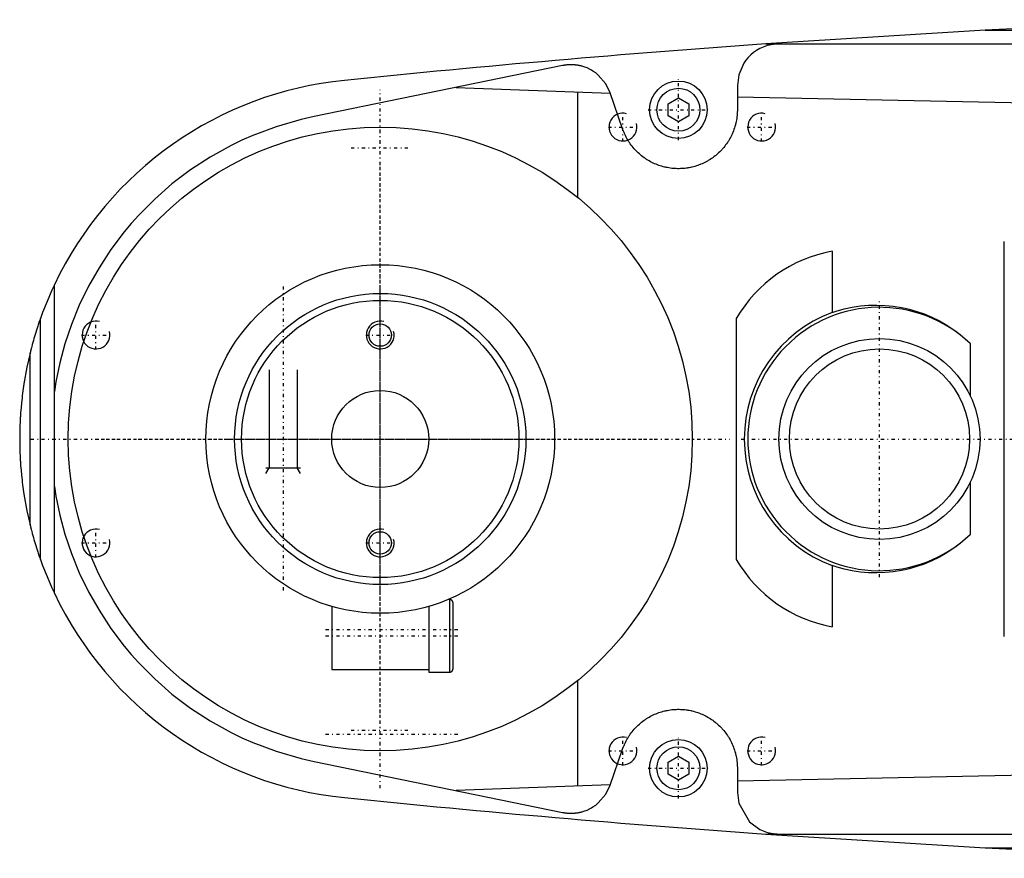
# Model space of a CAD drawing. Extents: x -702 to 139, y -105 to 105.
# Tile 1 of 4: x -702 to -560, y -60 to 60. Entities that reach past the tile are written whole.
import ezdxf

# ---------------------------------------------------------------- set-up
doc = ezdxf.new("R2010")
doc.units = 0
doc.linetypes.add('CENTER', pattern=[1.5, 0.45, -0.5, 0.05, -0.5])
for name, color, linetype in [('AM_0', 7, 'CONTINUOUS'), ('AM_10', 7, 'CONTINUOUS'), ('AM_7', 7, 'CENTER')]:
    doc.layers.add(name, color=color, linetype=linetype)

msp = doc.modelspace()

# ---------------------------------------------------------------- linework, layer by layer
at = {"layer": 'AM_0', "color": 7, "linetype": 'CONTINUOUS'}
for p, q in [((-531.04, 60.5), (-562.76, 59)), ((-562.76, 59), (-594.4, 57)), ((-562.76, 59), (-352.3, 59)), ((-594.4, 57), (-342.93, 57)), ((-623.7, 53.88), (-659.54, 46.53)), ((-639.07, 50.73), (-616.82, 49.92)), ((-621.5, 34.82), (-621.5, 50.07)), ((-615.04, 44.74), (-616.82, 49.95)), ((-598.5, 51), (-598.5, 47.5)), ((-608.5, 48.37), (-607, 49.23)), ((-608.5, 46.63), (-608.5, 48.37)), ((-607, 49.23), (-605.5, 48.37)), ((-605.5, 48.37), (-605.5, 46.63)), ((-598.5, 49.39), (-483.81, 47)), ((-607, 45.77), (-608.5, 46.63)), ((-605.5, 46.63), (-607, 45.77)), ((-560, -28.5), (-560, 28.5)), ((-584.81, 27.08), (-584.81, 18.27)), ((-697, -22.25), (-697, 22.25)), ((-699, -17.41), (-699, 17.41)), ((-598.65, 17.38), (-598.65, -17.38)), ((-564.91, 13.77), (-564.91, 6.24)), ((-700.5, -12.4), (-700.5, 12.4)), ((-564.91, -6.24), (-564.91, -13.77)), ((-584.81, -18.27), (-584.81, -27.08)), ((-640, -23.17), (-640.21, -23.17)), ((-640, -23.17), (-640, -33.63)), ((-639.5, -33.13), (-639.5, -23.67)), ((-657, -24.16), (-657, -33.25)), ((-643, -24.16), (-643, -33.65)), ((-657, -33.25), (-643, -33.25)), ((-643, -33.65), (-640.5, -33.65)), ((-640.5, -33.63), (-640, -33.63)), ((-640.5, -33.65), (-640.5, -33.63)), ((-621.5, -50.07), (-621.5, -34.82)), ((-616.82, -49.95), (-615.04, -44.74)), ((-659.54, -46.53), (-623.7, -53.88)), ((-608.5, -46.63), (-607, -45.77)), ((-608.5, -48.37), (-608.5, -46.63)), ((-607, -45.77), (-605.5, -46.63)), ((-605.5, -46.63), (-605.5, -48.37)), ((-483.81, -47), (-598.5, -49.39)), ((-598.5, -47.5), (-598.5, -51)), ((-607, -49.23), (-608.5, -48.37)), ((-605.5, -48.37), (-607, -49.23)), ((-616.82, -49.92), (-639.07, -50.73)), ((-594.4, -57), (-562.76, -59)), ((-594.4, -57), (-342.93, -57)), ((-562.76, -59), (-352.3, -59)), ((-562.76, -59), (-531.04, -60.5))]:
    msp.add_line(p, q, dxfattribs=at)
for points in [[(-592.5, 57, 0), (-592.51, 57, 0), (-592.52, 57, 0), (-592.54, 57, 0), (-592.54, 57, 0), (-592.55, 57, 0), (-592.57, 57, 0), (-592.58, 57, 0), (-592.59, 57, 0), (-592.61, 57, 0), (-592.62, 57, 0), (-592.63, 57, 0), (-592.64, 57, 0), (-592.65, 57, 0), (-592.67, 57, 0), (-592.68, 57, 0), (-592.7, 57, 0), (-592.71, 57, 0), (-592.72, 57, 0), (-592.73, 57, 0), (-592.74, 57, 0), (-592.75, 56.99, 0), (-592.76, 56.99, 0), (-592.77, 56.99, 0), (-592.78, 56.99, 0), (-592.8, 56.99, 0), (-592.81, 56.99, 0), (-592.81, 56.99, 0), (-592.83, 56.99, 0), (-592.84, 56.99, 0), (-592.86, 56.99, 0), (-592.87, 56.99, 0), (-592.89, 56.99, 0), (-592.89, 56.99, 0), (-592.9, 56.99, 0), (-592.91, 56.99, 0), (-592.93, 56.98, 0), (-592.94, 56.98, 0), (-592.96, 56.98, 0), (-592.97, 56.98, 0), (-592.98, 56.98, 0), (-592.99, 56.98, 0), (-593, 56.98, 0), (-593.02, 56.98, 0), (-593.03, 56.98, 0), (-593.04, 56.98, 0), (-593.06, 56.97, 0), (-593.07, 56.97, 0), (-593.07, 56.97, 0), (-593.09, 56.97, 0), (-593.1, 56.97, 0), (-593.15, 56.96, 0), (-593.24, 56.95, 0), (-593.28, 56.95, 0), (-593.33, 56.94, 0), (-593.41, 56.93, 0), (-593.5, 56.92, 0), (-593.58, 56.9, 0), (-593.67, 56.88, 0), (-593.76, 56.87, 0), (-593.8, 56.86, 0), (-593.84, 56.85, 0), (-593.93, 56.83, 0), (-594.01, 56.81, 0), (-594.05, 56.8, 0), (-594.3, 56.72, 0), (-594.8, 56.54, 0), (-595.27, 56.32, 0), (-595.72, 56.06, 0), (-596.15, 55.76, 0), (-596.55, 55.42, 0), (-596.74, 55.24, 0), (-596.92, 55.05, 0), (-597.26, 54.65, 0), (-597.56, 54.22, 0), (-598.3, 52.55, 0), (-598.5, 51, 0)], [(-616.82, 49.95, 0), (-617.45, 51.24, 0), (-618.55, 52.51, 0), (-618.92, 52.81, 0), (-619.32, 53.09, 0), (-619.52, 53.21, 0), (-619.73, 53.32, 0), (-620.17, 53.53, 0), (-620.62, 53.7, 0), (-620.89, 53.78, 0), (-620.97, 53.8, 0), (-621.04, 53.82, 0), (-621.08, 53.83, 0), (-621.12, 53.84, 0), (-621.2, 53.86, 0), (-621.28, 53.87, 0), (-621.36, 53.89, 0), (-621.43, 53.9, 0), (-621.51, 53.92, 0), (-621.55, 53.92, 0), (-621.59, 53.93, 0), (-621.67, 53.94, 0), (-621.75, 53.95, 0), (-621.83, 53.96, 0), (-621.91, 53.97, 0), (-621.96, 53.98, 0), (-621.97, 53.98, 0), (-621.98, 53.98, 0), (-621.99, 53.98, 0), (-622, 53.98, 0), (-622.01, 53.98, 0), (-622.02, 53.98, 0), (-622.03, 53.98, 0), (-622.04, 53.98, 0), (-622.05, 53.98, 0), (-622.06, 53.98, 0), (-622.07, 53.98, 0), (-622.08, 53.99, 0), (-622.09, 53.99, 0), (-622.1, 53.99, 0), (-622.12, 53.99, 0), (-622.13, 53.99, 0), (-622.14, 53.99, 0), (-622.15, 53.99, 0), (-622.16, 53.99, 0), (-622.17, 53.99, 0), (-622.18, 53.99, 0), (-622.2, 53.99, 0), (-622.21, 53.99, 0), (-622.22, 53.99, 0), (-622.23, 53.99, 0), (-622.24, 53.99, 0), (-622.25, 53.99, 0), (-622.26, 54, 0), (-622.27, 54, 0), (-622.28, 54, 0), (-622.29, 54, 0), (-622.3, 54, 0), (-622.31, 54, 0), (-622.32, 54, 0), (-622.33, 54, 0), (-622.34, 54, 0), (-622.36, 54, 0), (-622.37, 54, 0), (-622.38, 54, 0), (-622.39, 54, 0), (-622.4, 54, 0), (-622.41, 54, 0), (-622.42, 54, 0), (-622.44, 54, 0), (-622.45, 54, 0), (-622.46, 54, 0), (-622.47, 54, 0), (-622.48, 54, 0), (-622.49, 54, 0), (-622.5, 54, 0), (-622.51, 54, 0), (-622.52, 54, 0), (-622.53, 54, 0), (-622.54, 54, 0), (-622.55, 54, 0), (-622.56, 54, 0), (-622.57, 54, 0), (-622.58, 54, 0), (-622.6, 54, 0), (-622.61, 54, 0), (-622.62, 54, 0), (-622.63, 54, 0), (-622.64, 54, 0), (-622.65, 54, 0), (-622.66, 54, 0), (-622.68, 54, 0), (-622.69, 54, 0), (-622.7, 54, 0), (-622.71, 54, 0), (-622.72, 54, 0), (-622.73, 54, 0), (-622.74, 54, 0), (-622.76, 53.99, 0), (-622.77, 53.99, 0), (-622.78, 53.99, 0), (-622.79, 53.99, 0), (-622.8, 53.99, 0), (-622.81, 53.99, 0), (-622.82, 53.99, 0), (-622.84, 53.99, 0), (-622.85, 53.99, 0), (-622.86, 53.99, 0), (-622.87, 53.99, 0), (-622.88, 53.99, 0), (-622.89, 53.99, 0), (-622.9, 53.99, 0), (-622.92, 53.99, 0), (-622.93, 53.98, 0), (-622.94, 53.98, 0), (-622.95, 53.98, 0), (-622.96, 53.98, 0), (-622.97, 53.98, 0), (-622.98, 53.98, 0), (-622.99, 53.98, 0), (-623, 53.98, 0), (-623.01, 53.98, 0), (-623.02, 53.98, 0), (-623.03, 53.98, 0), (-623.04, 53.98, 0), (-623.05, 53.97, 0), (-623.06, 53.97, 0), (-623.11, 53.97, 0), (-623.19, 53.96, 0), (-623.27, 53.95, 0), (-623.35, 53.94, 0), (-623.43, 53.93, 0), (-623.47, 53.92, 0), (-623.51, 53.91, 0), (-623.59, 53.9, 0), (-623.67, 53.89, 0), (-623.7, 53.88, 0)], [(-598.5, 47.5, 0), (-598.5, 47.39, 0), (-598.51, 47.16, 0), (-598.52, 46.93, 0), (-598.53, 46.82, 0), (-598.54, 46.7, 0), (-598.56, 46.47, 0), (-598.59, 46.24, 0), (-598.63, 46.01, 0), (-598.67, 45.79, 0), (-598.73, 45.56, 0), (-598.75, 45.44, 0), (-598.78, 45.33, 0), (-598.85, 45.1, 0), (-598.91, 44.88, 0), (-598.99, 44.66, 0), (-599.07, 44.44, 0), (-599.16, 44.22, 0), (-599.21, 44.11, 0), (-599.25, 44, 0), (-599.35, 43.79, 0), (-599.46, 43.58, 0), (-599.51, 43.48, 0), (-599.57, 43.38, 0), (-599.68, 43.18, 0), (-599.8, 42.98, 0), (-599.86, 42.88, 0), (-599.93, 42.79, 0), (-600.05, 42.6, 0), (-600.19, 42.42, 0), (-600.32, 42.24, 0), (-600.46, 42.07, 0), (-600.6, 41.9, 0), (-600.68, 41.82, 0), (-600.75, 41.74, 0), (-600.9, 41.58, 0), (-601.05, 41.43, 0), (-601.21, 41.28, 0), (-601.37, 41.14, 0), (-601.53, 40.99, 0), (-601.62, 40.92, 0), (-601.7, 40.85, 0), (-601.87, 40.72, 0), (-602.05, 40.59, 0), (-602.23, 40.46, 0), (-602.41, 40.34, 0), (-602.6, 40.23, 0), (-602.7, 40.17, 0), (-602.79, 40.11, 0), (-602.98, 40.01, 0), (-603.18, 39.91, 0), (-603.38, 39.81, 0), (-603.58, 39.72, 0), (-603.78, 39.63, 0), (-603.88, 39.59, 0), (-603.99, 39.55, 0), (-604.19, 39.48, 0), (-604.4, 39.41, 0), (-604.61, 39.34, 0), (-604.82, 39.29, 0), (-605.03, 39.23, 0), (-605.13, 39.21, 0), (-605.24, 39.18, 0), (-605.45, 39.14, 0), (-605.66, 39.11, 0), (-605.76, 39.09, 0), (-605.87, 39.08, 0), (-606.08, 39.05, 0), (-606.29, 39.03, 0), (-606.39, 39.02, 0), (-606.5, 39.01, 0), (-606.7, 39.01, 0), (-606.91, 39, 0), (-607.11, 39, 0), (-607.32, 39.01, 0), (-607.52, 39.02, 0), (-607.63, 39.02, 0), (-607.73, 39.03, 0), (-607.94, 39.05, 0), (-608.15, 39.08, 0), (-608.36, 39.11, 0), (-608.57, 39.15, 0), (-608.78, 39.19, 0), (-608.88, 39.21, 0), (-608.99, 39.24, 0), (-609.2, 39.29, 0), (-609.41, 39.35, 0), (-609.61, 39.41, 0), (-609.82, 39.48, 0), (-610.02, 39.56, 0), (-610.13, 39.6, 0), (-610.23, 39.64, 0), (-610.43, 39.72, 0), (-610.63, 39.81, 0), (-610.83, 39.91, 0), (-611.02, 40.01, 0), (-611.21, 40.12, 0), (-611.31, 40.17, 0), (-611.4, 40.23, 0), (-611.59, 40.34, 0), (-611.77, 40.47, 0), (-611.95, 40.59, 0), (-612.13, 40.72, 0), (-612.3, 40.85, 0), (-612.38, 40.92, 0), (-612.47, 40.99, 0), (-612.63, 41.13, 0), (-612.79, 41.28, 0), (-612.87, 41.35, 0), (-612.95, 41.43, 0), (-613.1, 41.58, 0), (-613.24, 41.73, 0), (-613.32, 41.81, 0), (-613.39, 41.89, 0), (-613.53, 42.06, 0), (-613.67, 42.23, 0), (-613.81, 42.41, 0), (-613.94, 42.59, 0), (-614.07, 42.77, 0), (-614.13, 42.87, 0), (-614.19, 42.97, 0), (-614.31, 43.16, 0), (-614.42, 43.36, 0), (-614.53, 43.56, 0), (-614.64, 43.77, 0), (-614.74, 43.98, 0), (-614.79, 44.09, 0), (-614.83, 44.2, 0), (-614.92, 44.41, 0), (-615, 44.63, 0), (-615.04, 44.74, 0)], [(-659.54, 46.53, 0), (-661.43, 46.1, 0), (-665.02, 45.06, 0), (-668.36, 43.81, 0), (-669.96, 43.1, 0), (-671.52, 42.35, 0), (-674.52, 40.68, 0), (-677.37, 38.82, 0), (-680.04, 36.8, 0), (-682.52, 34.62, 0), (-684.82, 32.3, 0), (-685.9, 31.1, 0), (-686.93, 29.87, 0), (-688.85, 27.33, 0), (-690.56, 24.71, 0), (-692.08, 22.03, 0), (-693.41, 19.29, 0), (-694.53, 16.52, 0), (-695.02, 15.13, 0), (-695.47, 13.74, 0), (-696.22, 10.97, 0), (-696.78, 8.23, 0), (-697, 6.87, 0)], [(-697, 22.25, 0), (-697.37, 21.46, 0), (-698.06, 19.85, 0), (-698.7, 18.23, 0), (-699, 17.41, 0)], [(-584.81, 18.27, 0), (-584.25, 18.46, 0), (-583.11, 18.77, 0), (-581.94, 19.02, 0), (-581.35, 19.12, 0), (-580.76, 19.2, 0), (-579.57, 19.3, 0), (-578.37, 19.33, 0), (-577.18, 19.28, 0), (-576.01, 19.17, 0), (-574.85, 18.98, 0), (-574.28, 18.87, 0), (-573.73, 18.73, 0), (-572.63, 18.42, 0), (-571.54, 18.04, 0), (-570.45, 17.58, 0), (-569.36, 17.04, 0), (-568.31, 16.44, 0), (-567.79, 16.1, 0), (-567.28, 15.76, 0), (-566.3, 15.01, 0), (-565.36, 14.2, 0), (-564.91, 13.77, 0)], [(-699, 17.41, 0), (-699.06, 17.25, 0), (-699.17, 16.93, 0), (-699.27, 16.61, 0), (-699.33, 16.46, 0), (-699.38, 16.3, 0), (-699.48, 15.99, 0), (-699.58, 15.68, 0), (-699.67, 15.38, 0), (-699.77, 15.08, 0), (-699.86, 14.78, 0), (-699.9, 14.64, 0), (-699.94, 14.49, 0), (-700.02, 14.21, 0), (-700.1, 13.92, 0), (-700.18, 13.62, 0), (-700.26, 13.33, 0), (-700.3, 13.17, 0), (-700.32, 13.13, 0), (-700.33, 13.08, 0), (-700.33, 13.06, 0), (-700.34, 13.04, 0), (-700.35, 12.99, 0), (-700.36, 12.95, 0), (-700.37, 12.93, 0), (-700.37, 12.91, 0), (-700.38, 12.87, 0), (-700.39, 12.83, 0), (-700.4, 12.81, 0), (-700.4, 12.79, 0), (-700.41, 12.75, 0), (-700.42, 12.72, 0), (-700.43, 12.68, 0), (-700.44, 12.65, 0), (-700.45, 12.61, 0), (-700.45, 12.6, 0), (-700.46, 12.58, 0), (-700.46, 12.55, 0), (-700.47, 12.52, 0), (-700.48, 12.49, 0), (-700.48, 12.47, 0), (-700.49, 12.45, 0), (-700.49, 12.44, 0), (-700.49, 12.43, 0), (-700.5, 12.41, 0), (-700.5, 12.41, 0), (-700.5, 12.41, 0), (-700.5, 12.4, 0), (-700.5, 12.4, 0), (-700.5, 12.4, 0), (-700.5, 12.4, 0), (-700.5, 12.4, 0), (-700.5, 12.4, 0)], [(-700.5, 12.4, 0), (-700.96, 10.36, 0), (-701.39, 7.97, 0), (-701.49, 7.28, 0), (-701.58, 6.59, 0), (-701.62, 6.24, 0), (-701.66, 5.9, 0), (-701.74, 5.21, 0), (-701.8, 4.52, 0), (-701.86, 3.82, 0), (-701.89, 3.42, 0), (-701.9, 3.3, 0), (-701.9, 3.19, 0), (-701.91, 3.13, 0), (-701.91, 3.07, 0), (-701.92, 2.95, 0), (-701.92, 2.84, 0), (-701.93, 2.72, 0), (-701.93, 2.61, 0), (-701.94, 2.49, 0), (-701.94, 2.43, 0), (-701.95, 2.38, 0), (-701.95, 2.26, 0), (-701.96, 2.14, 0), (-701.96, 2.09, 0), (-701.96, 2.03, 0), (-701.96, 1.91, 0), (-701.97, 1.8, 0), (-701.97, 1.74, 0), (-701.97, 1.68, 0), (-701.98, 1.56, 0), (-701.98, 1.45, 0), (-701.98, 1.33, 0), (-701.99, 1.22, 0), (-701.99, 1.1, 0), (-701.99, 1.04, 0), (-701.99, 0.99, 0), (-701.99, 0.87, 0), (-701.99, 0.75, 0), (-702, 0.64, 0), (-702, 0.57, 0), (-702, 0.55, 0), (-702, 0.53, 0), (-702, 0.52, 0), (-702, 0.51, 0), (-702, 0.49, 0), (-702, 0.47, 0), (-702, 0.45, 0), (-702, 0.43, 0), (-702, 0.42, 0), (-702, 0.41, 0), (-702, 0.4, 0), (-702, 0.38, 0), (-702, 0.36, 0), (-702, 0.35, 0), (-702, 0.34, 0), (-702, 0.32, 0), (-702, 0.3, 0), (-702, 0.29, 0), (-702, 0.28, 0), (-702, 0.26, 0), (-702, 0.24, 0), (-702, 0.22, 0), (-702, 0.2, 0), (-702, 0.18, 0), (-702, 0.17, 0), (-702, 0.16, 0), (-702, 0.14, 0), (-702, 0.13, 0), (-702, 0.11, 0), (-702, 0.09, 0), (-702, 0.07, 0), (-702, 0.06, 0), (-702, 0.05, 0), (-702, 0.03, 0), (-702, 0.01, 0), (-702, 0, 0)], [(-702, 0, 0), (-702, -0.01, 0), (-702, -0.03, 0), (-702, -0.05, 0), (-702, -0.06, 0), (-702, -0.07, 0), (-702, -0.09, 0), (-702, -0.11, 0), (-702, -0.13, 0), (-702, -0.14, 0), (-702, -0.16, 0), (-702, -0.17, 0), (-702, -0.18, 0), (-702, -0.2, 0), (-702, -0.22, 0), (-702, -0.24, 0), (-702, -0.26, 0), (-702, -0.28, 0), (-702, -0.29, 0), (-702, -0.3, 0), (-702, -0.32, 0), (-702, -0.34, 0), (-702, -0.35, 0), (-702, -0.36, 0), (-702, -0.38, 0), (-702, -0.4, 0), (-702, -0.41, 0), (-702, -0.42, 0), (-702, -0.43, 0), (-702, -0.45, 0), (-702, -0.47, 0), (-702, -0.49, 0), (-702, -0.51, 0), (-702, -0.52, 0), (-702, -0.53, 0), (-702, -0.55, 0), (-702, -0.57, 0), (-702, -0.59, 0), (-702, -0.61, 0), (-702, -0.63, 0), (-702, -0.64, 0), (-702, -0.65, 0), (-702, -0.67, 0), (-702, -0.69, 0), (-701.99, -0.75, 0), (-701.99, -0.87, 0), (-701.99, -0.99, 0), (-701.99, -1.04, 0), (-701.99, -1.1, 0), (-701.99, -1.22, 0), (-701.98, -1.33, 0), (-701.98, -1.45, 0), (-701.98, -1.56, 0), (-701.97, -1.68, 0), (-701.97, -1.74, 0), (-701.97, -1.8, 0), (-701.96, -1.91, 0), (-701.96, -2.03, 0), (-701.96, -2.09, 0), (-701.96, -2.14, 0), (-701.95, -2.26, 0), (-701.95, -2.38, 0), (-701.94, -2.43, 0), (-701.94, -2.49, 0), (-701.93, -2.61, 0), (-701.93, -2.72, 0), (-701.92, -2.84, 0), (-701.92, -2.95, 0), (-701.91, -3.07, 0), (-701.91, -3.13, 0), (-701.9, -3.19, 0), (-701.9, -3.3, 0), (-701.89, -3.42, 0), (-701.86, -3.82, 0), (-701.8, -4.52, 0), (-701.74, -5.21, 0), (-701.66, -5.9, 0), (-701.62, -6.24, 0), (-701.58, -6.59, 0), (-701.49, -7.28, 0), (-701.39, -7.97, 0), (-700.96, -10.36, 0), (-700.5, -12.4, 0)], [(-697, -6.87, 0), (-696.78, -8.23, 0), (-696.22, -10.97, 0), (-695.47, -13.74, 0), (-695.02, -15.13, 0), (-694.53, -16.52, 0), (-693.41, -19.29, 0), (-692.08, -22.03, 0), (-690.56, -24.71, 0), (-688.85, -27.33, 0), (-686.93, -29.87, 0), (-685.9, -31.1, 0), (-684.82, -32.3, 0), (-682.52, -34.62, 0), (-680.04, -36.8, 0), (-677.37, -38.82, 0), (-674.52, -40.68, 0), (-671.52, -42.35, 0), (-669.96, -43.1, 0), (-668.36, -43.81, 0), (-665.02, -45.06, 0), (-661.43, -46.1, 0), (-659.54, -46.53, 0)], [(-700.5, -12.4, 0), (-700.5, -12.4, 0), (-700.5, -12.4, 0), (-700.5, -12.4, 0), (-700.5, -12.4, 0), (-700.5, -12.4, 0), (-700.5, -12.41, 0), (-700.5, -12.41, 0), (-700.5, -12.41, 0), (-700.49, -12.43, 0), (-700.49, -12.44, 0), (-700.49, -12.45, 0), (-700.48, -12.47, 0), (-700.48, -12.49, 0), (-700.47, -12.52, 0), (-700.46, -12.55, 0), (-700.46, -12.58, 0), (-700.45, -12.6, 0), (-700.45, -12.61, 0), (-700.44, -12.65, 0), (-700.43, -12.68, 0), (-700.42, -12.72, 0), (-700.41, -12.75, 0), (-700.4, -12.79, 0), (-700.4, -12.81, 0), (-700.39, -12.83, 0), (-700.38, -12.87, 0), (-700.37, -12.91, 0), (-700.37, -12.93, 0), (-700.36, -12.95, 0), (-700.35, -12.99, 0), (-700.34, -13.04, 0), (-700.33, -13.06, 0), (-700.33, -13.08, 0), (-700.32, -13.13, 0), (-700.3, -13.17, 0), (-700.26, -13.33, 0), (-700.18, -13.62, 0), (-700.1, -13.92, 0), (-700.02, -14.21, 0), (-699.94, -14.49, 0), (-699.9, -14.64, 0), (-699.86, -14.78, 0), (-699.77, -15.08, 0), (-699.67, -15.38, 0), (-699.58, -15.68, 0), (-699.48, -15.99, 0), (-699.38, -16.3, 0), (-699.33, -16.46, 0), (-699.27, -16.61, 0), (-699.17, -16.93, 0), (-699.06, -17.25, 0), (-699, -17.41, 0)], [(-564.91, -13.77, 0), (-565.36, -14.2, 0), (-566.3, -15.01, 0), (-567.28, -15.76, 0), (-567.79, -16.1, 0), (-568.31, -16.44, 0), (-569.36, -17.04, 0), (-570.45, -17.58, 0), (-571.54, -18.04, 0), (-572.63, -18.42, 0), (-573.73, -18.73, 0), (-574.28, -18.87, 0), (-574.85, -18.98, 0), (-576.01, -19.17, 0), (-577.18, -19.28, 0), (-578.37, -19.33, 0), (-579.57, -19.3, 0), (-580.76, -19.2, 0), (-581.35, -19.12, 0), (-581.94, -19.02, 0), (-583.11, -18.77, 0), (-584.25, -18.46, 0), (-584.81, -18.27, 0)], [(-699, -17.41, 0), (-698.7, -18.23, 0), (-698.06, -19.85, 0), (-697.37, -21.46, 0), (-697, -22.25, 0)], [(-639.5, -23.67, 0), (-639.5, -23.66, 0), (-639.5, -23.66, 0), (-639.5, -23.65, 0), (-639.5, -23.65, 0), (-639.5, -23.64, 0), (-639.5, -23.64, 0), (-639.5, -23.63, 0), (-639.5, -23.62, 0), (-639.5, -23.61, 0), (-639.5, -23.61, 0), (-639.5, -23.6, 0), (-639.5, -23.6, 0), (-639.51, -23.59, 0), (-639.51, -23.58, 0), (-639.51, -23.58, 0), (-639.51, -23.57, 0), (-639.51, -23.56, 0), (-639.51, -23.56, 0), (-639.51, -23.55, 0), (-639.51, -23.55, 0), (-639.52, -23.54, 0), (-639.52, -23.54, 0), (-639.52, -23.53, 0), (-639.52, -23.53, 0), (-639.52, -23.52, 0), (-639.52, -23.52, 0), (-639.52, -23.51, 0), (-639.53, -23.5, 0), (-639.53, -23.5, 0), (-639.53, -23.49, 0), (-639.53, -23.48, 0), (-639.54, -23.48, 0), (-639.54, -23.48, 0), (-639.54, -23.47, 0), (-639.54, -23.47, 0), (-639.54, -23.46, 0), (-639.55, -23.45, 0), (-639.55, -23.45, 0), (-639.55, -23.44, 0), (-639.56, -23.44, 0), (-639.56, -23.43, 0), (-639.56, -23.43, 0), (-639.56, -23.42, 0), (-639.57, -23.41, 0), (-639.57, -23.41, 0), (-639.58, -23.4, 0), (-639.58, -23.4, 0), (-639.58, -23.39, 0), (-639.58, -23.39, 0), (-639.59, -23.38, 0), (-639.59, -23.38, 0), (-639.6, -23.37, 0), (-639.6, -23.36, 0), (-639.6, -23.36, 0), (-639.61, -23.36, 0), (-639.61, -23.35, 0), (-639.62, -23.35, 0), (-639.62, -23.34, 0), (-639.62, -23.34, 0), (-639.63, -23.33, 0), (-639.63, -23.33, 0), (-639.63, -23.33, 0), (-639.64, -23.32, 0), (-639.64, -23.31, 0), (-639.65, -23.31, 0), (-639.65, -23.31, 0), (-639.65, -23.31, 0), (-639.66, -23.3, 0), (-639.66, -23.3, 0), (-639.66, -23.3, 0), (-639.67, -23.29, 0), (-639.67, -23.29, 0), (-639.68, -23.28, 0), (-639.69, -23.28, 0), (-639.69, -23.27, 0), (-639.69, -23.27, 0), (-639.7, -23.27, 0), (-639.7, -23.26, 0), (-639.71, -23.26, 0), (-639.72, -23.25, 0), (-639.72, -23.25, 0), (-639.73, -23.25, 0), (-639.73, -23.24, 0), (-639.73, -23.24, 0), (-639.74, -23.24, 0), (-639.75, -23.23, 0), (-639.75, -23.23, 0), (-639.76, -23.23, 0), (-639.77, -23.22, 0), (-639.77, -23.22, 0), (-639.77, -23.22, 0), (-639.78, -23.22, 0), (-639.79, -23.21, 0), (-639.79, -23.21, 0), (-639.8, -23.21, 0), (-639.81, -23.2, 0), (-639.81, -23.2, 0), (-639.81, -23.2, 0), (-639.82, -23.2, 0), (-639.82, -23.2, 0), (-639.83, -23.19, 0), (-639.84, -23.19, 0), (-639.84, -23.19, 0), (-639.85, -23.19, 0), (-639.85, -23.19, 0), (-639.86, -23.19, 0), (-639.87, -23.18, 0), (-639.87, -23.18, 0), (-639.87, -23.18, 0), (-639.88, -23.18, 0), (-639.89, -23.18, 0), (-639.89, -23.18, 0), (-639.89, -23.18, 0), (-639.9, -23.17, 0), (-639.91, -23.17, 0), (-639.92, -23.17, 0), (-639.92, -23.17, 0), (-639.93, -23.17, 0), (-639.94, -23.17, 0), (-639.94, -23.17, 0), (-639.95, -23.17, 0), (-639.95, -23.17, 0), (-639.96, -23.17, 0), (-639.97, -23.17, 0), (-639.98, -23.17, 0), (-639.98, -23.17, 0), (-639.98, -23.17, 0), (-639.99, -23.17, 0), (-640, -23.17, 0), (-640, -23.17, 0)], [(-640, -33.63, 0), (-640, -33.63, 0), (-639.99, -33.63, 0), (-639.98, -33.63, 0), (-639.98, -33.63, 0), (-639.98, -33.63, 0), (-639.97, -33.63, 0), (-639.96, -33.63, 0), (-639.95, -33.63, 0), (-639.95, -33.63, 0), (-639.94, -33.63, 0), (-639.94, -33.63, 0), (-639.93, -33.63, 0), (-639.92, -33.63, 0), (-639.92, -33.63, 0), (-639.91, -33.63, 0), (-639.9, -33.63, 0), (-639.89, -33.62, 0), (-639.89, -33.62, 0), (-639.89, -33.62, 0), (-639.88, -33.62, 0), (-639.87, -33.62, 0), (-639.87, -33.62, 0), (-639.87, -33.62, 0), (-639.86, -33.61, 0), (-639.85, -33.61, 0), (-639.85, -33.61, 0), (-639.84, -33.61, 0), (-639.84, -33.61, 0), (-639.83, -33.61, 0), (-639.82, -33.6, 0), (-639.82, -33.6, 0), (-639.81, -33.6, 0), (-639.81, -33.6, 0), (-639.81, -33.6, 0), (-639.8, -33.59, 0), (-639.79, -33.59, 0), (-639.79, -33.59, 0), (-639.78, -33.58, 0), (-639.77, -33.58, 0), (-639.77, -33.58, 0), (-639.77, -33.58, 0), (-639.76, -33.57, 0), (-639.75, -33.57, 0), (-639.75, -33.57, 0), (-639.74, -33.56, 0), (-639.73, -33.56, 0), (-639.73, -33.56, 0), (-639.73, -33.55, 0), (-639.72, -33.55, 0), (-639.72, -33.55, 0), (-639.71, -33.54, 0), (-639.7, -33.54, 0), (-639.7, -33.53, 0), (-639.69, -33.53, 0), (-639.69, -33.53, 0), (-639.69, -33.52, 0), (-639.68, -33.52, 0), (-639.67, -33.51, 0), (-639.67, -33.51, 0), (-639.66, -33.5, 0), (-639.66, -33.5, 0), (-639.66, -33.5, 0), (-639.65, -33.49, 0), (-639.65, -33.49, 0), (-639.65, -33.49, 0), (-639.64, -33.49, 0), (-639.64, -33.48, 0), (-639.63, -33.47, 0), (-639.63, -33.47, 0), (-639.63, -33.47, 0), (-639.62, -33.46, 0), (-639.62, -33.46, 0), (-639.62, -33.45, 0), (-639.61, -33.45, 0), (-639.61, -33.44, 0), (-639.6, -33.44, 0), (-639.6, -33.44, 0), (-639.6, -33.43, 0), (-639.59, -33.42, 0), (-639.59, -33.42, 0), (-639.58, -33.41, 0), (-639.58, -33.41, 0), (-639.58, -33.4, 0), (-639.58, -33.4, 0), (-639.57, -33.39, 0), (-639.57, -33.39, 0), (-639.56, -33.38, 0), (-639.56, -33.37, 0), (-639.56, -33.37, 0), (-639.56, -33.36, 0), (-639.55, -33.36, 0), (-639.55, -33.35, 0), (-639.55, -33.35, 0), (-639.54, -33.34, 0), (-639.54, -33.33, 0), (-639.54, -33.33, 0), (-639.54, -33.32, 0), (-639.54, -33.32, 0), (-639.53, -33.32, 0), (-639.53, -33.31, 0), (-639.53, -33.3, 0), (-639.53, -33.3, 0), (-639.52, -33.29, 0), (-639.52, -33.28, 0), (-639.52, -33.28, 0), (-639.52, -33.27, 0), (-639.52, -33.27, 0), (-639.52, -33.26, 0), (-639.52, -33.26, 0), (-639.51, -33.25, 0), (-639.51, -33.25, 0), (-639.51, -33.24, 0), (-639.51, -33.24, 0), (-639.51, -33.23, 0), (-639.51, -33.22, 0), (-639.51, -33.22, 0), (-639.51, -33.21, 0), (-639.5, -33.2, 0), (-639.5, -33.2, 0), (-639.5, -33.19, 0), (-639.5, -33.19, 0), (-639.5, -33.18, 0), (-639.5, -33.17, 0), (-639.5, -33.16, 0), (-639.5, -33.16, 0), (-639.5, -33.15, 0), (-639.5, -33.15, 0), (-639.5, -33.14, 0), (-639.5, -33.14, 0), (-639.5, -33.13, 0)], [(-615.04, -44.74, 0), (-615, -44.63, 0), (-614.92, -44.41, 0), (-614.83, -44.2, 0), (-614.79, -44.09, 0), (-614.74, -43.98, 0), (-614.64, -43.77, 0), (-614.54, -43.57, 0), (-614.43, -43.36, 0), (-614.31, -43.16, 0), (-614.19, -42.97, 0), (-614.13, -42.87, 0), (-614.07, -42.78, 0), (-613.94, -42.59, 0), (-613.81, -42.41, 0), (-613.67, -42.23, 0), (-613.53, -42.06, 0), (-613.39, -41.89, 0), (-613.32, -41.81, 0), (-613.24, -41.73, 0), (-613.09, -41.57, 0), (-612.94, -41.42, 0), (-612.87, -41.35, 0), (-612.79, -41.28, 0), (-612.63, -41.13, 0), (-612.47, -40.99, 0), (-612.38, -40.92, 0), (-612.3, -40.85, 0), (-612.13, -40.72, 0), (-611.95, -40.59, 0), (-611.77, -40.47, 0), (-611.59, -40.35, 0), (-611.4, -40.23, 0), (-611.31, -40.17, 0), (-611.22, -40.12, 0), (-611.02, -40.01, 0), (-610.83, -39.91, 0), (-610.63, -39.81, 0), (-610.43, -39.72, 0), (-610.23, -39.64, 0), (-610.13, -39.6, 0), (-610.03, -39.56, 0), (-609.82, -39.48, 0), (-609.61, -39.41, 0), (-609.41, -39.35, 0), (-609.2, -39.29, 0), (-608.99, -39.24, 0), (-608.88, -39.21, 0), (-608.78, -39.19, 0), (-608.57, -39.15, 0), (-608.36, -39.11, 0), (-608.15, -39.08, 0), (-607.94, -39.05, 0), (-607.73, -39.03, 0), (-607.62, -39.02, 0), (-607.52, -39.02, 0), (-607.31, -39.01, 0), (-607.11, -39, 0), (-606.9, -39, 0), (-606.7, -39.01, 0), (-606.49, -39.02, 0), (-606.39, -39.02, 0), (-606.29, -39.03, 0), (-606.08, -39.05, 0), (-605.87, -39.08, 0), (-605.76, -39.09, 0), (-605.66, -39.11, 0), (-605.44, -39.14, 0), (-605.23, -39.19, 0), (-605.13, -39.21, 0), (-605.02, -39.23, 0), (-604.81, -39.29, 0), (-604.6, -39.35, 0), (-604.39, -39.41, 0), (-604.19, -39.48, 0), (-603.98, -39.55, 0), (-603.88, -39.59, 0), (-603.78, -39.64, 0), (-603.57, -39.72, 0), (-603.37, -39.81, 0), (-603.17, -39.91, 0), (-602.98, -40.01, 0), (-602.78, -40.12, 0), (-602.69, -40.17, 0), (-602.59, -40.23, 0), (-602.41, -40.35, 0), (-602.22, -40.47, 0), (-602.04, -40.59, 0), (-601.87, -40.72, 0), (-601.7, -40.86, 0), (-601.61, -40.93, 0), (-601.53, -41, 0), (-601.36, -41.14, 0), (-601.2, -41.28, 0), (-601.05, -41.43, 0), (-600.9, -41.58, 0), (-600.75, -41.74, 0), (-600.67, -41.82, 0), (-600.6, -41.9, 0), (-600.46, -42.07, 0), (-600.32, -42.25, 0), (-600.18, -42.42, 0), (-600.05, -42.61, 0), (-599.92, -42.8, 0), (-599.86, -42.89, 0), (-599.8, -42.99, 0), (-599.68, -43.18, 0), (-599.56, -43.39, 0), (-599.51, -43.49, 0), (-599.45, -43.59, 0), (-599.35, -43.8, 0), (-599.25, -44.01, 0), (-599.2, -44.12, 0), (-599.16, -44.22, 0), (-599.07, -44.44, 0), (-598.99, -44.66, 0), (-598.91, -44.88, 0), (-598.84, -45.11, 0), (-598.78, -45.33, 0), (-598.75, -45.45, 0), (-598.72, -45.56, 0), (-598.67, -45.79, 0), (-598.63, -46.02, 0), (-598.59, -46.25, 0), (-598.56, -46.48, 0), (-598.54, -46.71, 0), (-598.53, -46.82, 0), (-598.52, -46.93, 0), (-598.51, -47.16, 0), (-598.5, -47.39, 0), (-598.5, -47.5, 0)], [(-623.7, -53.88, 0), (-623.67, -53.89, 0), (-623.59, -53.9, 0), (-623.51, -53.91, 0), (-623.47, -53.92, 0), (-623.43, -53.93, 0), (-623.35, -53.94, 0), (-623.27, -53.95, 0), (-623.19, -53.96, 0), (-623.11, -53.97, 0), (-623.03, -53.98, 0), (-622.99, -53.98, 0), (-622.98, -53.98, 0), (-622.97, -53.98, 0), (-622.96, -53.98, 0), (-622.95, -53.98, 0), (-622.94, -53.98, 0), (-622.93, -53.98, 0), (-622.92, -53.99, 0), (-622.9, -53.99, 0), (-622.89, -53.99, 0), (-622.88, -53.99, 0), (-622.87, -53.99, 0), (-622.86, -53.99, 0), (-622.85, -53.99, 0), (-622.84, -53.99, 0), (-622.82, -53.99, 0), (-622.81, -53.99, 0), (-622.8, -53.99, 0), (-622.79, -53.99, 0), (-622.78, -53.99, 0), (-622.77, -53.99, 0), (-622.76, -53.99, 0), (-622.74, -54, 0), (-622.73, -54, 0), (-622.72, -54, 0), (-622.71, -54, 0), (-622.7, -54, 0), (-622.69, -54, 0), (-622.68, -54, 0), (-622.66, -54, 0), (-622.65, -54, 0), (-622.64, -54, 0), (-622.63, -54, 0), (-622.62, -54, 0), (-622.61, -54, 0), (-622.6, -54, 0), (-622.58, -54, 0), (-622.57, -54, 0), (-622.56, -54, 0), (-622.55, -54, 0), (-622.54, -54, 0), (-622.53, -54, 0), (-622.52, -54, 0), (-622.51, -54, 0), (-622.5, -54, 0), (-622.49, -54, 0), (-622.48, -54, 0), (-622.47, -54, 0), (-622.46, -54, 0), (-622.45, -54, 0), (-622.44, -54, 0), (-622.42, -54, 0), (-622.41, -54, 0), (-622.4, -54, 0), (-622.39, -54, 0), (-622.38, -54, 0), (-622.37, -54, 0), (-622.36, -54, 0), (-622.34, -54, 0), (-622.33, -54, 0), (-622.32, -54, 0), (-622.31, -54, 0), (-622.3, -54, 0), (-622.29, -54, 0), (-622.28, -54, 0), (-622.27, -54, 0), (-622.26, -54, 0), (-622.25, -53.99, 0), (-622.24, -53.99, 0), (-622.23, -53.99, 0), (-622.22, -53.99, 0), (-622.21, -53.99, 0), (-622.2, -53.99, 0), (-622.18, -53.99, 0), (-622.17, -53.99, 0), (-622.16, -53.99, 0), (-622.15, -53.99, 0), (-622.14, -53.99, 0), (-622.13, -53.99, 0), (-622.12, -53.99, 0), (-622.1, -53.99, 0), (-622.09, -53.99, 0), (-622.08, -53.99, 0), (-622.07, -53.98, 0), (-622.06, -53.98, 0), (-622.05, -53.98, 0), (-622.04, -53.98, 0), (-622.03, -53.98, 0), (-622.02, -53.98, 0), (-622.01, -53.98, 0), (-622, -53.98, 0), (-621.99, -53.98, 0), (-621.98, -53.98, 0), (-621.97, -53.98, 0), (-621.96, -53.98, 0), (-621.91, -53.97, 0), (-621.83, -53.96, 0), (-621.75, -53.95, 0), (-621.67, -53.94, 0), (-621.59, -53.93, 0), (-621.55, -53.92, 0), (-621.51, -53.92, 0), (-621.43, -53.9, 0), (-621.36, -53.89, 0), (-621.28, -53.87, 0), (-621.2, -53.86, 0), (-621.12, -53.84, 0), (-621.08, -53.83, 0), (-621.04, -53.82, 0), (-620.97, -53.8, 0), (-620.89, -53.78, 0), (-620.62, -53.7, 0), (-620.17, -53.53, 0), (-619.73, -53.32, 0), (-619.52, -53.21, 0), (-619.32, -53.09, 0), (-618.92, -52.81, 0), (-618.55, -52.51, 0), (-617.45, -51.24, 0), (-616.82, -49.95, 0)], [(-598.5, -51, 0), (-598.3, -52.55, 0), (-596.74, -55.24, 0), (-595.27, -56.32, 0), (-594.8, -56.54, 0), (-594.3, -56.72, 0), (-594.05, -56.8, 0), (-594.01, -56.81, 0), (-593.93, -56.83, 0), (-593.84, -56.85, 0), (-593.8, -56.86, 0), (-593.76, -56.87, 0), (-593.67, -56.88, 0), (-593.58, -56.9, 0), (-593.5, -56.92, 0), (-593.41, -56.93, 0), (-593.33, -56.94, 0), (-593.28, -56.95, 0), (-593.24, -56.95, 0), (-593.15, -56.96, 0), (-593.07, -56.97, 0), (-593.02, -56.98, 0), (-593, -56.98, 0), (-592.99, -56.98, 0), (-592.98, -56.98, 0), (-592.97, -56.98, 0), (-592.96, -56.98, 0), (-592.94, -56.98, 0), (-592.93, -56.98, 0), (-592.91, -56.99, 0), (-592.9, -56.99, 0), (-592.89, -56.99, 0), (-592.89, -56.99, 0), (-592.87, -56.99, 0), (-592.86, -56.99, 0), (-592.84, -56.99, 0), (-592.83, -56.99, 0), (-592.81, -56.99, 0), (-592.81, -56.99, 0), (-592.8, -56.99, 0), (-592.78, -56.99, 0), (-592.77, -56.99, 0), (-592.76, -56.99, 0), (-592.75, -56.99, 0), (-592.74, -57, 0), (-592.73, -57, 0), (-592.72, -57, 0), (-592.71, -57, 0), (-592.7, -57, 0), (-592.68, -57, 0), (-592.67, -57, 0), (-592.65, -57, 0), (-592.64, -57, 0), (-592.63, -57, 0), (-592.62, -57, 0), (-592.61, -57, 0), (-592.59, -57, 0), (-592.58, -57, 0), (-592.57, -57, 0), (-592.55, -57, 0), (-592.54, -57, 0), (-592.54, -57, 0), (-592.52, -57, 0), (-592.51, -57, 0), (-592.5, -57, 0)]]:
    msp.add_polyline3d(points, dxfattribs=at)
for centre, radius in [((-607, 47.5), 4.15), ((-607, 47.5), 3.1), ((-650, 0), 45), ((-650, 0), 25.15), ((-650, 0), 21), ((-650, 0), 20), ((-650, 15), 1.62), ((-578, 0), 14.5), ((-578, 0), 13), ((-650, 0), 7), ((-650, -15), 1.62), ((-607, -47.5), 4.15), ((-607, -47.5), 3.1)]:
    msp.add_circle(centre, radius, dxfattribs=at)
for centre, radius, start, end in [((-452.42, -1937.95), 2000, 94.07093, 95.81789), ((-650, 0), 52, 95.6838, 154.6683), ((-581.32, 7.39), 20, 100.0452, 150.0439), ((-578, 0), 19, 46.4574, 313.5426), ((-578, 0), 19.5, 110.4335, 249.5665), ((-581.32, -7.39), 20, 209.9561, 259.9548), ((-650, 0), 52, 205.3317, 264.3162), ((-452.42, 1937.95), 2000, 264.18211, 265.92907)]:
    msp.add_arc(centre, radius, start, end, dxfattribs=at)
at = {"layer": 'AM_10', "color": 7, "linetype": 'CONTINUOUS'}
for p, q in [((-666.01, 10), (-666.01, -4.15)), ((-661.99, 10), (-661.99, -4.15)), ((-666.5, -5), (-666.01, -4.15)), ((-666.5, -4.15), (-661.5, -4.15)), ((-661.5, -5), (-661.99, -4.15))]:
    msp.add_line(p, q, dxfattribs=at)
for centre in [(-615, 45), (-595, 45), (-691, 15), (-650, 15), (-691, -15), (-650, -15), (-615, -45), (-595, -45)]:
    msp.add_arc(centre, 2, 75, 15, dxfattribs=at)
at = {"layer": 'AM_7', "color": 4, "linetype": 'CENTER'}
for p, q in [((-607, 43.14), (-607, 51.86)), ((-650, -50.4), (-650, 50.4)), ((-650, -47.25), (-650, 47.25)), ((-615, 42.9), (-615, 47.1)), ((-611.36, 47.5), (-602.64, 47.5)), ((-595, 42.9), (-595, 47.1)), ((-617.1, 45), (-612.9, 45)), ((-597.1, 45), (-592.9, 45)), ((-654.2, 42), (-645.8, 42)), ((-650, -40.24), (-650, 40.24)), ((-650, -24.89), (-650, 24.89)), ((-664, 22), (-664, -22)), ((-650, -22.05), (-650, 22.05)), ((-578, -19.95), (-578, 19.95)), ((-691, 12.9), (-691, 17.1)), ((-693.1, 15), (-688.9, 15)), ((-652.1, 15), (-647.9, 15)), ((-700.4, 0), (-599.6, 0)), ((-697.25, 0), (-602.75, 0)), ((-690.24, 0), (-609.76, 0)), ((-674.88, 0), (-625.12, 0)), ((-672.05, 0), (-627.95, 0)), ((-597.95, 0), (-558.05, 0)), ((-691, -17.1), (-691, -12.9)), ((-693.1, -15), (-688.9, -15)), ((-652.1, -15), (-647.9, -15)), ((-657.88, -27.5), (-638.62, -27.5)), ((-657.88, -28.4), (-638.62, -28.4)), ((-657.88, -28.4), (-638.62, -28.4)), ((-657.88, -42.58), (-638.62, -42.58)), ((-654.2, -42), (-645.8, -42)), ((-615, -47.1), (-615, -42.9)), ((-607, -51.86), (-607, -43.14)), ((-595, -47.1), (-595, -42.9)), ((-617.1, -45), (-612.9, -45)), ((-597.1, -45), (-592.9, -45)), ((-611.36, -47.5), (-602.64, -47.5))]:
    msp.add_line(p, q, dxfattribs=at)

doc.saveas('drawing.dxf')
